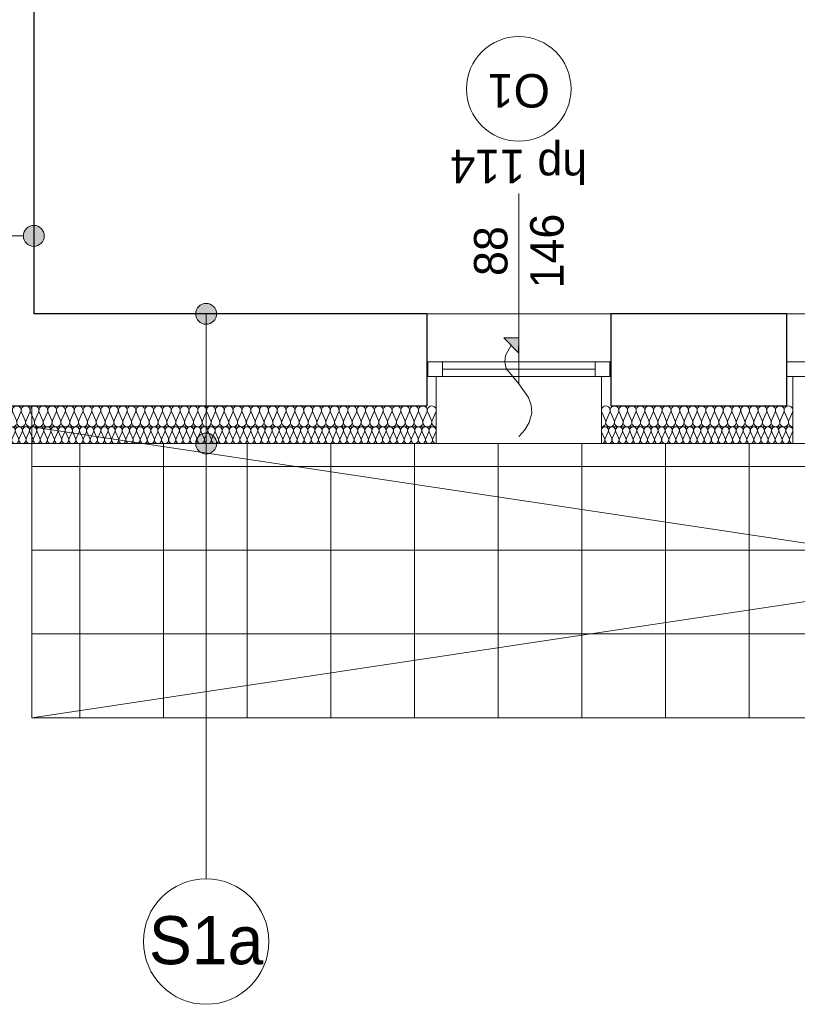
# Model space of a CAD drawing. Extents: x -440864 to -355682, y 13652 to 155872.
# Tile 87 of 179: x -380439 to -376721, y 20053 to 24758. Entities that reach past the tile are written whole.
import ezdxf

# ---------------------------------------------------------------- set-up
doc = ezdxf.new("R2010")
doc.units = 0
doc.header["$MEASUREMENT"] = 0
for name, color, linetype in [('#podkład', 252, 'Continuous'), ('A-Okna', 252, 'Continuous'), ('Arch ocieplenie', 252, 'Continuous'), ('Arch opisy', 252, 'Continuous'), ('Inwent Izolacje', 252, 'Continuous')]:
    doc.layers.add(name, color=color, linetype=linetype)
for name, color, linetype, lineweight in [('A-Okna_Nr_Pióra__9', 252, 'Continuous', 13), ('Arch ocieplenie_Nr_Pióra__9', 252, 'Continuous', 13), ('Arch opisy okien_Nr_Pióra__9', 252, 'Continuous', 13), ('Arch opisy_Nr_Pióra__1', 252, 'Continuous', 25), ('Arch opisy_Nr_Pióra__21', 252, 'Continuous', 9), ('Arch opisy_Nr_Pióra__9', 252, 'Continuous', 13), ('Arch wykończenie_Nr_Pióra__3', 252, 'Continuous', 18), ('Arch wykończenie_Nr_Pióra__81', 252, 'Continuous', 9), ('Inwent Izolacje_Nr_Pióra__2', 252, 'Continuous', 13), ('INWENT. OKNA_Nr_Pióra__21', 252, 'Continuous', 9), ('INWENT. OKNA_Nr_Pióra__5', 252, 'Continuous', 13), ('INWENT.ŚCIANY_Nr_Pióra__1', 252, 'Continuous', 25), ('INWENT.ŚCIANY_Nr_Pióra__2', 252, 'Continuous', 13), ('INWENT.ŚCIANY_Nr_Pióra__21', 252, 'Continuous', 9), ('Istniejące schody_Nr_Pióra__5', 252, 'Continuous', 13)]:
    doc.layers.add(name, color=color, linetype=linetype, lineweight=lineweight)
doc.styles.add('GENERATED_STYLE_10', font='arial.ttf')
doc.styles.add('GENERATED_STYLE_5', font='txt')

# ---------------------------------------------------------------- blocks, each defined once
blk = doc.blocks.new('Izolacja cieplna 14_9', base_point=(-427130.9, 22732.6))
at = {"layer": 'Arch ocieplenie_Nr_Pióra__9', "linetype": 'Continuous'}
for p, q in [((-427129.5, 22788.8), (-427115.4, 22756.5)), ((-427112.6, 22756.5), (-427098.4, 22788.8)), ((-427095.6, 22788.8), (-427081.5, 22756.5)), ((-427078.6, 22756.5), (-427064.5, 22788.8)), ((-427061.7, 22788.8), (-427047.6, 22756.5)), ((-427044.7, 22756.5), (-427030.6, 22788.8)), ((-427027.7, 22788.8), (-427013.6, 22756.5)), ((-427010.8, 22756.5), (-426996.7, 22788.8)), ((-426993.8, 22788.8), (-426979.7, 22756.5)), ((-426976.9, 22756.5), (-426962.7, 22788.8)), ((-426959.9, 22788.8), (-426945.8, 22756.5)), ((-426942.9, 22756.5), (-426928.8, 22788.8)), ((-426926, 22788.8), (-426911.9, 22756.5)), ((-426909, 22756.5), (-426894.9, 22788.8)), ((-426892, 22788.8), (-426877.9, 22756.5)), ((-426875.1, 22756.5), (-426861, 22788.8)), ((-426858.1, 22788.8), (-426844, 22756.5)), ((-426841.2, 22756.5), (-426827, 22788.8)), ((-426824.2, 22788.8), (-426810.1, 22756.5)), ((-426807.2, 22756.5), (-426793.1, 22788.8)), ((-426790.3, 22788.8), (-426776.1, 22756.5)), ((-426773.3, 22756.5), (-426759.2, 22788.8)), ((-426756.3, 22788.8), (-426742.2, 22756.5)), ((-426739.4, 22756.5), (-426725.3, 22788.8)), ((-426722.4, 22788.8), (-426708.3, 22756.5)), ((-426705.4, 22756.5), (-426691.3, 22788.8)), ((-426688.5, 22788.8), (-426674.4, 22756.5)), ((-426671.5, 22756.5), (-426657.4, 22788.8)), ((-426654.6, 22788.8), (-426640.4, 22756.5)), ((-426637.6, 22756.5), (-426623.5, 22788.8)), ((-426620.6, 22788.8), (-426606.5, 22756.5)), ((-426603.7, 22756.5), (-426589.6, 22788.8)), ((-426586.7, 22788.8), (-426572.6, 22756.5)), ((-426569.7, 22756.5), (-426555.6, 22788.8)), ((-426552.8, 22788.8), (-426538.7, 22756.5)), ((-426535.8, 22756.5), (-426521.7, 22788.8)), ((-426518.9, 22788.8), (-426504.7, 22756.5)), ((-426501.9, 22756.5), (-426487.8, 22788.8)), ((-426484.9, 22788.8), (-426470.8, 22756.5)), ((-426468, 22756.5), (-426453.9, 22788.8)), ((-426451, 22788.8), (-426436.9, 22756.5)), ((-426434, 22756.5), (-426419.9, 22788.8)), ((-426417.1, 22788.8), (-426403, 22756.5)), ((-426400.1, 22756.5), (-426386, 22788.8)), ((-426383.2, 22788.8), (-426369, 22756.5)), ((-426366.2, 22756.5), (-426352.1, 22788.8)), ((-426349.2, 22788.8), (-426335.1, 22756.5)), ((-426332.3, 22756.5), (-426318.1, 22788.8)), ((-426315.3, 22788.8), (-426301.2, 22756.5)), ((-426298.3, 22756.5), (-426284.2, 22788.8)), ((-426281.4, 22788.8), (-426267.3, 22756.5)), ((-426264.4, 22756.5), (-426250.3, 22788.8)), ((-426247.4, 22788.8), (-426233.3, 22756.5)), ((-426230.5, 22756.5), (-426216.4, 22788.8))]:
    blk.add_line(p, q, dxfattribs=at)
for centre, start_param, end_param in [((-427114, 22795.6), 4.299595, 8.266775), ((-427080.1, 22795.6), 4.299595, 8.266775), ((-427046.1, 22795.6), 4.299595, 8.266775), ((-427012.2, 22795.6), 4.299595, 8.266775), ((-426978.3, 22795.6), 4.299595, 8.266775), ((-426944.4, 22795.6), 4.299595, 8.266775), ((-426910.4, 22795.6), 4.299595, 8.266775), ((-426876.5, 22795.6), 4.299595, 8.266775), ((-426842.6, 22795.6), 4.299595, 8.266775), ((-426808.7, 22795.6), 4.299595, 8.266775), ((-426774.7, 22795.6), 4.299595, 8.266775), ((-426740.8, 22795.6), 4.299595, 8.266775), ((-426706.9, 22795.6), 4.299595, 8.266775), ((-426672.9, 22795.6), 4.299595, 8.266775), ((-426639, 22795.6), 4.299595, 8.266775), ((-426605.1, 22795.6), 4.299595, 8.266775), ((-426571.2, 22795.6), 4.299595, 8.266775), ((-426537.2, 22795.6), 4.299595, 8.266775), ((-426503.3, 22795.6), 4.299595, 8.266775), ((-426469.4, 22795.6), 4.299595, 8.266775), ((-426435.5, 22795.6), 4.299595, 8.266775), ((-426401.5, 22795.6), 4.299595, 8.266775), ((-426367.6, 22795.6), 4.299595, 8.266775), ((-426333.7, 22795.6), 4.299595, 8.266775), ((-426299.8, 22795.6), 4.299595, 8.266775), ((-426265.8, 22795.6), 4.299595, 8.266775), ((-426231.9, 22795.6), 4.299595, 8.266775), ((-427130.9, 22749.6), 3.141593, 5.125182), ((-427097, 22749.6), 1.158004, 5.125183), ((-427063.1, 22749.6), 1.158004, 5.125183), ((-427029.2, 22749.6), 1.158004, 5.125183), ((-426995.2, 22749.6), 1.158004, 5.125183), ((-426961.3, 22749.6), 1.158004, 5.125183), ((-426927.4, 22749.6), 1.158004, 5.125183), ((-426893.5, 22749.6), 1.158004, 5.125183), ((-426859.5, 22749.6), 1.158004, 5.125183), ((-426825.6, 22749.6), 1.158004, 5.125183), ((-426791.7, 22749.6), 1.158004, 5.125183), ((-426757.8, 22749.6), 1.158004, 5.125183), ((-426723.8, 22749.6), 1.158004, 5.125183), ((-426689.9, 22749.6), 1.158004, 5.125183), ((-426656, 22749.6), 1.158004, 5.125183), ((-426622.1, 22749.6), 1.158004, 5.125183), ((-426588.1, 22749.6), 1.158004, 5.125183), ((-426554.2, 22749.6), 1.158004, 5.125183), ((-426520.3, 22749.6), 1.158004, 5.125183), ((-426486.4, 22749.6), 1.158004, 5.125183), ((-426452.4, 22749.6), 1.158004, 5.125183), ((-426418.5, 22749.6), 1.158004, 5.125183), ((-426384.6, 22749.6), 1.158004, 5.125183), ((-426350.7, 22749.6), 1.158004, 5.125183), ((-426316.7, 22749.6), 1.158004, 5.125183), ((-426282.8, 22749.6), 1.158004, 5.125183), ((-426248.9, 22749.6), 1.158004, 5.125183), ((-426214.9, 22749.6), 1.158004, 3.141593)]:
    blk.add_ellipse(centre, major_axis=(0, 17), ratio=0.996975, start_param=start_param, end_param=end_param, dxfattribs=at)
blk = doc.blocks.new('Izolacja cieplna 14_10', base_point=(-430444.9, 22732.6))
at = {"layer": 'Arch ocieplenie_Nr_Pióra__9', "linetype": 'Continuous'}
for p, q in [((-430443.5, 22788.8), (-430429.3, 22756.4)), ((-430426.5, 22756.4), (-430412.3, 22788.8)), ((-430409.4, 22788.8), (-430395.2, 22756.4)), ((-430392.4, 22756.4), (-430378.2, 22788.8)), ((-430375.3, 22788.8), (-430361.1, 22756.4)), ((-430358.2, 22756.4), (-430344.1, 22788.8)), ((-430341.2, 22788.8), (-430327, 22756.4)), ((-430324.1, 22756.4), (-430309.9, 22788.8)), ((-430307.1, 22788.8), (-430292.9, 22756.4)), ((-430290, 22756.4), (-430275.8, 22788.8)), ((-430273, 22788.8), (-430258.8, 22756.4)), ((-430255.9, 22756.4), (-430241.7, 22788.8)), ((-430238.9, 22788.8), (-430224.7, 22756.4)), ((-430221.8, 22756.4), (-430207.6, 22788.8)), ((-430204.8, 22788.8), (-430190.6, 22756.4)), ((-430187.7, 22756.4), (-430173.5, 22788.8)), ((-430170.6, 22788.8), (-430156.5, 22756.4)), ((-430153.6, 22756.4), (-430139.4, 22788.8)), ((-430136.5, 22788.8), (-430122.4, 22756.4)), ((-430119.5, 22756.4), (-430105.3, 22788.8)), ((-430102.4, 22788.8), (-430088.2, 22756.4)), ((-430085.4, 22756.4), (-430071.2, 22788.8)), ((-430068.3, 22788.8), (-430054.1, 22756.4)), ((-430051.3, 22756.4), (-430037.1, 22788.8)), ((-430034.2, 22788.8), (-430020, 22756.4)), ((-430017.2, 22756.4), (-430003, 22788.8)), ((-430000.1, 22788.8), (-429985.9, 22756.4)), ((-429983.1, 22756.4), (-429968.9, 22788.8)), ((-429966, 22788.8), (-429951.8, 22756.4)), ((-429948.9, 22756.4), (-429934.8, 22788.8)), ((-429931.9, 22788.8), (-429917.7, 22756.4)), ((-429914.8, 22756.4), (-429900.7, 22788.8)), ((-429897.8, 22788.8), (-429883.6, 22756.4)), ((-429880.7, 22756.4), (-429866.5, 22788.8)), ((-429863.7, 22788.8), (-429849.5, 22756.4)), ((-429846.6, 22756.4), (-429832.4, 22788.8)), ((-429829.6, 22788.8), (-429815.4, 22756.4)), ((-429812.5, 22756.4), (-429798.3, 22788.8)), ((-429795.5, 22788.8), (-429781.3, 22756.4)), ((-429778.4, 22756.4), (-429764.2, 22788.8)), ((-429761.4, 22788.8), (-429747.2, 22756.4)), ((-429744.3, 22756.4), (-429730.1, 22788.8)), ((-429727.2, 22788.8), (-429713.1, 22756.4)), ((-429710.2, 22756.4), (-429696, 22788.8)), ((-429693.1, 22788.8), (-429678.9, 22756.4)), ((-429676.1, 22756.4), (-429661.9, 22788.8)), ((-429659, 22788.8), (-429644.8, 22756.4)), ((-429642, 22756.4), (-429627.8, 22788.8)), ((-429624.9, 22788.8), (-429610.7, 22756.4)), ((-429607.9, 22756.4), (-429593.7, 22788.8)), ((-429590.8, 22788.8), (-429576.6, 22756.4)), ((-429573.8, 22756.4), (-429559.6, 22788.8)), ((-429556.7, 22788.8), (-429542.5, 22756.4)), ((-429539.6, 22756.4), (-429525.5, 22788.8)), ((-429522.6, 22788.8), (-429508.4, 22756.4)), ((-429505.5, 22756.4), (-429491.4, 22788.8)), ((-429488.5, 22788.8), (-429474.3, 22756.4)), ((-429471.4, 22756.4), (-429457.2, 22788.8)), ((-429454.4, 22788.8), (-429440.2, 22756.4)), ((-429437.3, 22756.4), (-429423.1, 22788.8)), ((-429420.3, 22788.8), (-429406.1, 22756.4)), ((-429403.2, 22756.4), (-429389, 22788.8)), ((-429386.2, 22788.8), (-429372, 22756.4)), ((-429369.1, 22756.4), (-429354.9, 22788.8)), ((-429352.1, 22788.8), (-429337.9, 22756.4)), ((-429335, 22756.4), (-429320.8, 22788.8)), ((-429317.9, 22788.8), (-429303.8, 22756.4)), ((-429300.9, 22756.4), (-429286.7, 22788.8)), ((-429283.8, 22788.8), (-429269.6, 22756.4)), ((-429266.8, 22756.4), (-429252.6, 22788.8)), ((-429249.7, 22788.8), (-429235.5, 22756.4)), ((-429232.7, 22756.4), (-429218.5, 22788.8)), ((-429215.6, 22788.8), (-429201.4, 22756.4)), ((-429198.6, 22756.4), (-429184.4, 22788.8)), ((-429181.5, 22788.8), (-429167.3, 22756.4)), ((-429164.5, 22756.4), (-429150.3, 22788.8)), ((-429147.4, 22788.8), (-429133.2, 22756.4)), ((-429130.4, 22756.4), (-429116.2, 22788.8)), ((-429113.3, 22788.8), (-429099.1, 22756.4)), ((-429096.2, 22756.4), (-429082.1, 22788.8)), ((-429079.2, 22788.8), (-429065, 22756.4)), ((-429062.1, 22756.4), (-429047.9, 22788.8)), ((-429045.1, 22788.8), (-429030.9, 22756.4)), ((-429028, 22756.4), (-429013.8, 22788.8)), ((-429011, 22788.8), (-428996.8, 22756.4)), ((-428993.9, 22756.4), (-428979.7, 22788.8)), ((-428976.9, 22788.8), (-428962.7, 22756.4)), ((-428959.8, 22756.4), (-428945.6, 22788.8)), ((-428942.8, 22788.8), (-428928.6, 22756.4)), ((-428925.7, 22756.4), (-428911.5, 22788.8)), ((-428908.6, 22788.8), (-428894.5, 22756.4)), ((-428891.6, 22756.4), (-428877.4, 22788.8)), ((-428874.5, 22788.8), (-428860.4, 22756.4)), ((-428857.5, 22756.4), (-428843.3, 22788.8)), ((-428840.4, 22788.8), (-428826.2, 22756.4)), ((-428823.4, 22756.4), (-428809.2, 22788.8)), ((-428806.3, 22788.8), (-428792.1, 22756.4)), ((-428789.3, 22756.4), (-428775.1, 22788.8)), ((-428772.2, 22788.8), (-428758, 22756.4)), ((-428755.2, 22756.4), (-428741, 22788.8)), ((-428738.1, 22788.8), (-428723.9, 22756.4)), ((-428721.1, 22756.4), (-428706.9, 22788.8)), ((-428704, 22788.8), (-428689.8, 22756.4)), ((-428686.9, 22756.4), (-428672.8, 22788.8)), ((-428669.9, 22788.8), (-428655.7, 22756.4)), ((-428652.8, 22756.4), (-428638.7, 22788.8)), ((-428635.8, 22788.8), (-428621.6, 22756.4)), ((-428618.7, 22756.4), (-428604.5, 22788.8)), ((-428601.7, 22788.8), (-428587.5, 22756.4)), ((-428584.6, 22756.4), (-428570.4, 22788.8)), ((-428567.6, 22788.8), (-428553.4, 22756.4)), ((-428550.5, 22756.4), (-428536.3, 22788.8)), ((-428533.5, 22788.8), (-428519.3, 22756.4)), ((-428516.4, 22756.4), (-428502.2, 22788.8)), ((-428499.4, 22788.8), (-428485.2, 22756.4)), ((-428482.3, 22756.4), (-428468.1, 22788.8)), ((-428465.2, 22788.8), (-428451.1, 22756.4)), ((-428448.2, 22756.4), (-428434, 22788.8)), ((-428431.1, 22788.8), (-428416.9, 22756.4)), ((-428414.1, 22756.4), (-428399.9, 22788.8)), ((-428397, 22788.8), (-428382.8, 22756.4)), ((-428380, 22756.4), (-428365.8, 22788.8)), ((-428362.9, 22788.8), (-428348.7, 22756.4)), ((-428345.9, 22756.4), (-428331.7, 22788.8)), ((-428328.8, 22788.8), (-428314.6, 22756.4)), ((-428311.8, 22756.4), (-428297.6, 22788.8)), ((-428294.7, 22788.8), (-428280.5, 22756.4)), ((-428277.6, 22756.4), (-428263.5, 22788.8)), ((-428260.6, 22788.8), (-428246.4, 22756.4)), ((-428243.5, 22756.4), (-428229.4, 22788.8)), ((-428226.5, 22788.8), (-428212.3, 22756.4)), ((-428209.4, 22756.4), (-428195.2, 22788.8)), ((-428192.4, 22788.8), (-428178.2, 22756.4)), ((-428175.3, 22756.4), (-428161.1, 22788.8)), ((-428158.3, 22788.8), (-428144.1, 22756.4)), ((-428141.2, 22756.4), (-428127, 22788.8)), ((-428124.2, 22788.8), (-428110, 22756.4)), ((-428107.1, 22756.4), (-428092.9, 22788.8)), ((-428090.1, 22788.8), (-428075.9, 22756.4)), ((-428073, 22756.4), (-428058.8, 22788.8)), ((-428055.9, 22788.8), (-428041.8, 22756.4)), ((-428038.9, 22756.4), (-428024.7, 22788.8)), ((-428021.8, 22788.8), (-428007.6, 22756.4)), ((-428004.8, 22756.4), (-427990.6, 22788.8)), ((-427987.7, 22788.8), (-427973.5, 22756.4)), ((-427970.7, 22756.4), (-427956.5, 22788.8)), ((-427953.6, 22788.8), (-427939.4, 22756.4)), ((-427936.6, 22756.4), (-427922.4, 22788.8))]:
    blk.add_line(p, q, dxfattribs=at)
for centre, start_param, end_param in [((-430427.9, 22795.6), 5.870392, 9.837571), ((-430393.8, 22795.6), 5.870392, 9.837571), ((-430359.7, 22795.6), 5.870392, 9.837571), ((-430325.6, 22795.6), 5.870392, 9.837571), ((-430291.5, 22795.6), 5.870392, 9.837571), ((-430257.4, 22795.6), 5.870392, 9.837571), ((-430223.2, 22795.6), 5.870392, 9.837571), ((-430189.1, 22795.6), 5.870392, 9.837571), ((-430155, 22795.6), 5.870392, 9.837571), ((-430120.9, 22795.6), 5.870392, 9.837571), ((-430086.8, 22795.6), 5.870392, 9.837571), ((-430052.7, 22795.6), 5.870392, 9.837571), ((-430018.6, 22795.6), 5.870392, 9.837571), ((-429984.5, 22795.6), 5.870392, 9.837571), ((-429950.4, 22795.6), 5.870392, 9.837571), ((-429916.3, 22795.6), 5.870392, 9.837571), ((-429882.2, 22795.6), 5.870392, 9.837571), ((-429848.1, 22795.6), 5.870392, 9.837571), ((-429813.9, 22795.6), 5.870392, 9.837571), ((-429779.8, 22795.6), 5.870392, 9.837571), ((-429745.7, 22795.6), 5.870392, 9.837571), ((-429711.6, 22795.6), 5.870392, 9.837571), ((-429677.5, 22795.6), 5.870392, 9.837571), ((-429643.4, 22795.6), 5.870392, 9.837571), ((-429609.3, 22795.6), 5.870392, 9.837571), ((-429575.2, 22795.6), 5.870392, 9.837571), ((-429541.1, 22795.6), 5.870392, 9.837571), ((-429507, 22795.6), 5.870392, 9.837571), ((-429472.9, 22795.6), 5.870392, 9.837571), ((-429438.8, 22795.6), 5.870392, 9.837571), ((-429404.6, 22795.6), 5.870392, 9.837571), ((-429370.5, 22795.6), 5.870392, 9.837571), ((-429336.4, 22795.6), 5.870392, 9.837571), ((-429302.3, 22795.6), 5.870392, 9.837571), ((-429268.2, 22795.6), 5.870392, 9.837571), ((-429234.1, 22795.6), 5.870392, 9.837571), ((-429200, 22795.6), 5.870392, 9.837571), ((-429165.9, 22795.6), 5.870392, 9.837571), ((-429131.8, 22795.6), 5.870392, 9.837571), ((-429097.7, 22795.6), 5.870392, 9.837571), ((-429063.6, 22795.6), 5.870392, 9.837571), ((-429029.5, 22795.6), 5.870392, 9.837571), ((-428995.4, 22795.6), 5.870392, 9.837571), ((-428961.2, 22795.6), 5.870392, 9.837571), ((-428927.1, 22795.6), 5.870392, 9.837571), ((-428893, 22795.6), 5.870392, 9.837571), ((-428858.9, 22795.6), 5.870392, 9.837571), ((-428824.8, 22795.6), 5.870392, 9.837571), ((-428790.7, 22795.6), 5.870392, 9.837571), ((-428756.6, 22795.6), 5.870392, 9.837571), ((-428722.5, 22795.6), 5.870392, 9.837571), ((-428688.4, 22795.6), 5.870392, 9.837571), ((-428654.3, 22795.6), 5.870392, 9.837571), ((-428620.2, 22795.6), 5.870392, 9.837571), ((-428586.1, 22795.6), 5.870392, 9.837571), ((-428551.9, 22795.6), 5.870392, 9.837571), ((-428517.8, 22795.6), 5.870392, 9.837571), ((-428483.7, 22795.6), 5.870392, 9.837571), ((-428449.6, 22795.6), 5.870392, 9.837571), ((-428415.5, 22795.6), 5.870392, 9.837571), ((-428381.4, 22795.6), 5.870392, 9.837571), ((-428347.3, 22795.6), 5.870392, 9.837571), ((-428313.2, 22795.6), 5.870392, 9.837571), ((-428279.1, 22795.6), 5.870392, 9.837571), ((-428245, 22795.6), 5.870392, 9.837571), ((-428210.9, 22795.6), 5.870392, 9.837571), ((-428176.8, 22795.6), 5.870392, 9.837571), ((-428142.6, 22795.6), 5.870392, 9.837571), ((-428108.5, 22795.6), 5.870392, 9.837571), ((-428074.4, 22795.6), 5.870392, 9.837571), ((-428040.3, 22795.6), 5.870392, 9.837571), ((-428006.2, 22795.6), 5.870392, 9.837571), ((-427972.1, 22795.6), 5.870392, 9.837571), ((-427938, 22795.6), 5.870392, 9.837571), ((-430444.9, 22749.6), 4.712389, 6.695979), ((-430410.8, 22749.6), 2.7288, 6.695979), ((-430376.7, 22749.6), 2.7288, 6.695979), ((-430342.6, 22749.6), 2.7288, 6.695979), ((-430308.5, 22749.6), 2.7288, 6.695979), ((-430274.4, 22749.6), 2.7288, 6.695979), ((-430240.3, 22749.6), 2.7288, 6.695979), ((-430206.2, 22749.6), 2.7288, 6.695979), ((-430172.1, 22749.6), 2.7288, 6.695979), ((-430138, 22749.6), 2.7288, 6.695979), ((-430103.9, 22749.6), 2.7288, 6.695979), ((-430069.8, 22749.6), 2.7288, 6.695979), ((-430035.7, 22749.6), 2.7288, 6.695979), ((-430001.5, 22749.6), 2.7288, 6.695979), ((-429967.4, 22749.6), 2.7288, 6.695979), ((-429933.3, 22749.6), 2.7288, 6.695979), ((-429899.2, 22749.6), 2.7288, 6.695979), ((-429865.1, 22749.6), 2.7288, 6.695979), ((-429831, 22749.6), 2.7288, 6.695979), ((-429796.9, 22749.6), 2.7288, 6.695979), ((-429762.8, 22749.6), 2.7288, 6.695979), ((-429728.7, 22749.6), 2.7288, 6.695979), ((-429694.6, 22749.6), 2.7288, 6.695979), ((-429660.5, 22749.6), 2.7288, 6.695979), ((-429626.4, 22749.6), 2.7288, 6.695979), ((-429592.2, 22749.6), 2.7288, 6.695979), ((-429558.1, 22749.6), 2.7288, 6.695979), ((-429524, 22749.6), 2.7288, 6.695979), ((-429489.9, 22749.6), 2.7288, 6.695979), ((-429455.8, 22749.6), 2.7288, 6.695979), ((-429421.7, 22749.6), 2.7288, 6.695979), ((-429387.6, 22749.6), 2.7288, 6.695979), ((-429353.5, 22749.6), 2.7288, 6.695979), ((-429319.4, 22749.6), 2.7288, 6.695979), ((-429285.3, 22749.6), 2.7288, 6.695979), ((-429251.2, 22749.6), 2.7288, 6.695979), ((-429217.1, 22749.6), 2.7288, 6.695979), ((-429182.9, 22749.6), 2.7288, 6.695979), ((-429148.8, 22749.6), 2.7288, 6.695979), ((-429114.7, 22749.6), 2.7288, 6.695979), ((-429080.6, 22749.6), 2.7288, 6.695979), ((-429046.5, 22749.6), 2.7288, 6.695979), ((-429012.4, 22749.6), 2.7288, 6.695979), ((-428978.3, 22749.6), 2.7288, 6.695979), ((-428944.2, 22749.6), 2.7288, 6.695979), ((-428910.1, 22749.6), 2.7288, 6.695979), ((-428876, 22749.6), 2.7288, 6.695979), ((-428841.9, 22749.6), 2.7288, 6.695979), ((-428807.8, 22749.6), 2.7288, 6.695979), ((-428773.7, 22749.6), 2.7288, 6.695979), ((-428739.5, 22749.6), 2.7288, 6.695979), ((-428705.4, 22749.6), 2.7288, 6.695979), ((-428671.3, 22749.6), 2.7288, 6.695979), ((-428637.2, 22749.6), 2.7288, 6.695979), ((-428603.1, 22749.6), 2.7288, 6.695979), ((-428569, 22749.6), 2.7288, 6.695979), ((-428534.9, 22749.6), 2.7288, 6.695979), ((-428500.8, 22749.6), 2.7288, 6.695979), ((-428466.7, 22749.6), 2.7288, 6.695979), ((-428432.6, 22749.6), 2.7288, 6.695979), ((-428398.5, 22749.6), 2.7288, 6.695979), ((-428364.4, 22749.6), 2.7288, 6.695979), ((-428330.2, 22749.6), 2.7288, 6.695979), ((-428296.1, 22749.6), 2.7288, 6.695979), ((-428262, 22749.6), 2.7288, 6.695979), ((-428227.9, 22749.6), 2.7288, 6.695979), ((-428193.8, 22749.6), 2.7288, 6.695979), ((-428159.7, 22749.6), 2.7288, 6.695979), ((-428125.6, 22749.6), 2.7288, 6.695979), ((-428091.5, 22749.6), 2.7288, 6.695979), ((-428057.4, 22749.6), 2.7288, 6.695979), ((-428023.3, 22749.6), 2.7288, 6.695979), ((-427989.2, 22749.6), 2.7288, 6.695979), ((-427955.1, 22749.6), 2.7288, 6.695979), ((-427920.9, 22749.6), 2.7288, 4.712389)]:
    blk.add_ellipse(centre, major_axis=(17.1, 0), ratio=0.997691, start_param=start_param, end_param=end_param, dxfattribs=at)
blk = doc.blocks.new('Izolacja cieplna 14_256', base_point=(-427130.9, 22812.6))
at = {"layer": 'Inwent Izolacje_Nr_Pióra__2', "linetype": 'Continuous'}
for p, q in [((-427129.2, 22882.8), (-427111.9, 22842.4)), ((-427108.4, 22842.4), (-427091.1, 22882.8)), ((-427087.6, 22882.8), (-427070.2, 22842.4)), ((-427066.7, 22842.4), (-427049.4, 22882.8)), ((-427045.9, 22882.8), (-427028.6, 22842.4)), ((-427025.1, 22842.4), (-427007.8, 22882.8)), ((-427004.3, 22882.8), (-426987, 22842.4)), ((-426983.5, 22842.4), (-426966.2, 22882.8)), ((-426962.7, 22882.8), (-426945.3, 22842.4)), ((-426941.8, 22842.4), (-426924.5, 22882.8)), ((-426921, 22882.8), (-426903.7, 22842.4)), ((-426900.2, 22842.4), (-426882.9, 22882.8)), ((-426879.4, 22882.8), (-426862.1, 22842.4)), ((-426858.6, 22842.4), (-426841.2, 22882.8)), ((-426837.7, 22882.8), (-426820.4, 22842.4)), ((-426816.9, 22842.4), (-426799.6, 22882.8)), ((-426796.1, 22882.8), (-426778.8, 22842.4)), ((-426775.3, 22842.4), (-426758, 22882.8)), ((-426754.5, 22882.8), (-426737.2, 22842.4)), ((-426733.7, 22842.4), (-426716.3, 22882.8)), ((-426712.8, 22882.8), (-426695.5, 22842.4)), ((-426692, 22842.4), (-426674.7, 22882.8)), ((-426671.2, 22882.8), (-426653.9, 22842.4)), ((-426650.4, 22842.4), (-426633.1, 22882.8)), ((-426629.6, 22882.8), (-426612.2, 22842.4)), ((-426608.7, 22842.4), (-426591.4, 22882.8)), ((-426587.9, 22882.8), (-426570.6, 22842.4)), ((-426567.1, 22842.4), (-426549.8, 22882.8)), ((-426546.3, 22882.8), (-426529, 22842.4)), ((-426525.5, 22842.4), (-426508.2, 22882.8)), ((-426504.7, 22882.8), (-426487.3, 22842.4)), ((-426483.8, 22842.4), (-426466.5, 22882.8)), ((-426463, 22882.8), (-426445.7, 22842.4)), ((-426442.2, 22842.4), (-426424.9, 22882.8)), ((-426421.4, 22882.8), (-426404.1, 22842.4)), ((-426400.6, 22842.4), (-426383.2, 22882.8)), ((-426379.7, 22882.8), (-426362.4, 22842.4)), ((-426358.9, 22842.4), (-426341.6, 22882.8)), ((-426338.1, 22882.8), (-426320.8, 22842.4)), ((-426317.3, 22842.4), (-426300, 22882.8)), ((-426296.5, 22882.8), (-426279.2, 22842.4)), ((-426275.7, 22842.4), (-426258.3, 22882.8)), ((-426254.8, 22882.8), (-426237.5, 22842.4)), ((-426234, 22842.4), (-426216.7, 22882.8))]:
    blk.add_line(p, q, dxfattribs=at)
for centre, start_param, end_param in [((-427110.1, 22891.3), 4.299595, 8.266775), ((-427068.5, 22891.3), 4.299595, 8.266775), ((-427026.9, 22891.3), 4.299595, 8.266775), ((-426985.2, 22891.3), 4.299595, 8.266775), ((-426943.6, 22891.3), 4.299595, 8.266775), ((-426901.9, 22891.3), 4.299595, 8.266775), ((-426860.3, 22891.3), 4.299595, 8.266775), ((-426818.7, 22891.3), 4.299595, 8.266775), ((-426777, 22891.3), 4.299595, 8.266775), ((-426735.4, 22891.3), 4.299595, 8.266775), ((-426693.8, 22891.3), 4.299595, 8.266775), ((-426652.1, 22891.3), 4.299595, 8.266775), ((-426610.5, 22891.3), 4.299595, 8.266775), ((-426568.9, 22891.3), 4.299595, 8.266775), ((-426527.2, 22891.3), 4.299595, 8.266775), ((-426485.6, 22891.3), 4.299595, 8.266775), ((-426443.9, 22891.3), 4.299595, 8.266775), ((-426402.3, 22891.3), 4.299595, 8.266775), ((-426360.7, 22891.3), 4.299595, 8.266775), ((-426319, 22891.3), 4.299595, 8.266775), ((-426277.4, 22891.3), 4.299595, 8.266775), ((-426235.8, 22891.3), 4.299595, 8.266775), ((-427130.9, 22833.9), 3.141593, 5.125182), ((-427089.3, 22833.9), 1.158004, 5.125183), ((-427047.7, 22833.9), 1.158004, 5.125183), ((-427006, 22833.9), 1.158004, 5.125183), ((-426964.4, 22833.9), 1.158004, 5.125183), ((-426922.8, 22833.9), 1.158004, 5.125183), ((-426881.1, 22833.9), 1.158004, 5.125183), ((-426839.5, 22833.9), 1.158004, 5.125183), ((-426797.9, 22833.9), 1.158004, 5.125183), ((-426756.2, 22833.9), 1.158004, 5.125183), ((-426714.6, 22833.9), 1.158004, 5.125183), ((-426672.9, 22833.9), 1.158004, 5.125183), ((-426631.3, 22833.9), 1.158004, 5.125183), ((-426589.7, 22833.9), 1.158004, 5.125183), ((-426548, 22833.9), 1.158004, 5.125183), ((-426506.4, 22833.9), 1.158004, 5.125183), ((-426464.8, 22833.9), 1.158004, 5.125183), ((-426423.1, 22833.9), 1.158004, 5.125183), ((-426381.5, 22833.9), 1.158004, 5.125183), ((-426339.9, 22833.9), 1.158004, 5.125183), ((-426298.2, 22833.9), 1.158004, 5.125183), ((-426256.6, 22833.9), 1.158004, 5.125183), ((-426214.9, 22833.9), 1.158004, 3.141593)]:
    blk.add_ellipse(centre, major_axis=(0, 21.3), ratio=0.978859, start_param=start_param, end_param=end_param, dxfattribs=at)
blk = doc.blocks.new('Izolacja cieplna 14_262', base_point=(-430284.9, 22812.6))
at = {"layer": 'Inwent Izolacje_Nr_Pióra__2', "linetype": 'Continuous'}
for p, q in [((-430283.2, 22882.8), (-430265.6, 22842.4)), ((-430262.1, 22842.4), (-430244.5, 22882.8)), ((-430241, 22882.8), (-430223.4, 22842.4)), ((-430219.9, 22842.4), (-430202.3, 22882.8)), ((-430198.7, 22882.8), (-430181.2, 22842.4)), ((-430177.6, 22842.4), (-430160.1, 22882.8)), ((-430156.5, 22882.8), (-430139, 22842.4)), ((-430135.4, 22842.4), (-430117.9, 22882.8)), ((-430114.3, 22882.8), (-430096.8, 22842.4)), ((-430093.2, 22842.4), (-430075.6, 22882.8)), ((-430072.1, 22882.8), (-430054.5, 22842.4)), ((-430051, 22842.4), (-430033.4, 22882.8)), ((-430029.9, 22882.8), (-430012.3, 22842.4)), ((-430008.8, 22842.4), (-429991.2, 22882.8)), ((-429987.7, 22882.8), (-429970.1, 22842.4)), ((-429966.6, 22842.4), (-429949, 22882.8)), ((-429945.5, 22882.8), (-429927.9, 22842.4)), ((-429924.4, 22842.4), (-429906.8, 22882.8)), ((-429903.2, 22882.8), (-429885.7, 22842.4)), ((-429882.1, 22842.4), (-429864.6, 22882.8)), ((-429861, 22882.8), (-429843.5, 22842.4)), ((-429839.9, 22842.4), (-429822.4, 22882.8)), ((-429818.8, 22882.8), (-429801.3, 22842.4)), ((-429797.7, 22842.4), (-429780.1, 22882.8)), ((-429776.6, 22882.8), (-429759, 22842.4)), ((-429755.5, 22842.4), (-429737.9, 22882.8)), ((-429734.4, 22882.8), (-429716.8, 22842.4)), ((-429713.3, 22842.4), (-429695.7, 22882.8)), ((-429692.2, 22882.8), (-429674.6, 22842.4)), ((-429671.1, 22842.4), (-429653.5, 22882.8)), ((-429650, 22882.8), (-429632.4, 22842.4)), ((-429628.9, 22842.4), (-429611.3, 22882.8)), ((-429607.7, 22882.8), (-429590.2, 22842.4)), ((-429586.6, 22842.4), (-429569.1, 22882.8)), ((-429565.5, 22882.8), (-429548, 22842.4)), ((-429544.4, 22842.4), (-429526.9, 22882.8)), ((-429523.3, 22882.8), (-429505.8, 22842.4)), ((-429502.2, 22842.4), (-429484.6, 22882.8)), ((-429481.1, 22882.8), (-429463.5, 22842.4)), ((-429460, 22842.4), (-429442.4, 22882.8)), ((-429438.9, 22882.8), (-429421.3, 22842.4)), ((-429417.8, 22842.4), (-429400.2, 22882.8)), ((-429396.7, 22882.8), (-429379.1, 22842.4)), ((-429375.6, 22842.4), (-429358, 22882.8)), ((-429354.5, 22882.8), (-429336.9, 22842.4)), ((-429333.4, 22842.4), (-429315.8, 22882.8)), ((-429312.2, 22882.8), (-429294.7, 22842.4)), ((-429291.1, 22842.4), (-429273.6, 22882.8)), ((-429270, 22882.8), (-429252.5, 22842.4)), ((-429248.9, 22842.4), (-429231.4, 22882.8)), ((-429227.8, 22882.8), (-429210.3, 22842.4)), ((-429206.7, 22842.4), (-429189.1, 22882.8)), ((-429185.6, 22882.8), (-429168, 22842.4)), ((-429164.5, 22842.4), (-429146.9, 22882.8)), ((-429143.4, 22882.8), (-429125.8, 22842.4)), ((-429122.3, 22842.4), (-429104.7, 22882.8)), ((-429101.2, 22882.8), (-429083.6, 22842.4)), ((-429080.1, 22842.4), (-429062.5, 22882.8)), ((-429059, 22882.8), (-429041.4, 22842.4)), ((-429037.9, 22842.4), (-429020.3, 22882.8)), ((-429016.7, 22882.8), (-428999.2, 22842.4)), ((-428995.6, 22842.4), (-428978.1, 22882.8)), ((-428974.5, 22882.8), (-428957, 22842.4)), ((-428953.4, 22842.4), (-428935.9, 22882.8)), ((-428932.3, 22882.8), (-428914.8, 22842.4)), ((-428911.2, 22842.4), (-428893.6, 22882.8)), ((-428890.1, 22882.8), (-428872.5, 22842.4)), ((-428869, 22842.4), (-428851.4, 22882.8)), ((-428847.9, 22882.8), (-428830.3, 22842.4)), ((-428826.8, 22842.4), (-428809.2, 22882.8)), ((-428805.7, 22882.8), (-428788.1, 22842.4)), ((-428784.6, 22842.4), (-428767, 22882.8)), ((-428763.5, 22882.8), (-428745.9, 22842.4)), ((-428742.4, 22842.4), (-428724.8, 22882.8)), ((-428721.2, 22882.8), (-428703.7, 22842.4)), ((-428700.1, 22842.4), (-428682.6, 22882.8)), ((-428679, 22882.8), (-428661.5, 22842.4)), ((-428657.9, 22842.4), (-428640.4, 22882.8)), ((-428636.8, 22882.8), (-428619.3, 22842.4)), ((-428615.7, 22842.4), (-428598.1, 22882.8)), ((-428594.6, 22882.8), (-428577, 22842.4)), ((-428573.5, 22842.4), (-428555.9, 22882.8)), ((-428552.4, 22882.8), (-428534.8, 22842.4)), ((-428531.3, 22842.4), (-428513.7, 22882.8)), ((-428510.2, 22882.8), (-428492.6, 22842.4)), ((-428489.1, 22842.4), (-428471.5, 22882.8)), ((-428468, 22882.8), (-428450.4, 22842.4)), ((-428446.9, 22842.4), (-428429.3, 22882.8)), ((-428425.7, 22882.8), (-428408.2, 22842.4)), ((-428404.6, 22842.4), (-428387.1, 22882.8)), ((-428383.5, 22882.8), (-428366, 22842.4)), ((-428362.4, 22842.4), (-428344.9, 22882.8)), ((-428341.3, 22882.8), (-428323.8, 22842.4)), ((-428320.2, 22842.4), (-428302.6, 22882.8)), ((-428299.1, 22882.8), (-428281.5, 22842.4)), ((-428278, 22842.4), (-428260.4, 22882.8)), ((-428256.9, 22882.8), (-428239.3, 22842.4)), ((-428235.8, 22842.4), (-428218.2, 22882.8)), ((-428214.7, 22882.8), (-428197.1, 22842.4)), ((-428193.6, 22842.4), (-428176, 22882.8)), ((-428172.5, 22882.8), (-428154.9, 22842.4)), ((-428151.4, 22842.4), (-428133.8, 22882.8)), ((-428130.2, 22882.8), (-428112.7, 22842.4)), ((-428109.1, 22842.4), (-428091.6, 22882.8)), ((-428088, 22882.8), (-428070.5, 22842.4)), ((-428066.9, 22842.4), (-428049.4, 22882.8)), ((-428045.8, 22882.8), (-428028.3, 22842.4)), ((-428024.7, 22842.4), (-428007.1, 22882.8)), ((-428003.6, 22882.8), (-427986, 22842.4)), ((-427982.5, 22842.4), (-427964.9, 22882.8)), ((-427961.4, 22882.8), (-427943.8, 22842.4)), ((-427940.3, 22842.4), (-427922.7, 22882.8))]:
    blk.add_line(p, q, dxfattribs=at)
for centre, start_param, end_param in [((-430263.8, 22891.3), 4.299595, 8.266775), ((-430221.6, 22891.3), 4.299595, 8.266775), ((-430179.4, 22891.3), 4.299595, 8.266775), ((-430137.2, 22891.3), 4.299595, 8.266775), ((-430095, 22891.3), 4.299595, 8.266775), ((-430052.8, 22891.3), 4.299595, 8.266775), ((-430010.6, 22891.3), 4.299595, 8.266775), ((-429968.3, 22891.3), 4.299595, 8.266775), ((-429926.1, 22891.3), 4.299595, 8.266775), ((-429883.9, 22891.3), 4.299595, 8.266775), ((-429841.7, 22891.3), 4.299595, 8.266775), ((-429799.5, 22891.3), 4.299595, 8.266775), ((-429757.3, 22891.3), 4.299595, 8.266775), ((-429715.1, 22891.3), 4.299595, 8.266775), ((-429672.8, 22891.3), 4.299595, 8.266775), ((-429630.6, 22891.3), 4.299595, 8.266775), ((-429588.4, 22891.3), 4.299595, 8.266775), ((-429546.2, 22891.3), 4.299595, 8.266775), ((-429504, 22891.3), 4.299595, 8.266775), ((-429461.8, 22891.3), 4.299595, 8.266775), ((-429419.6, 22891.3), 4.299595, 8.266775), ((-429377.3, 22891.3), 4.299595, 8.266775), ((-429335.1, 22891.3), 4.299595, 8.266775), ((-429292.9, 22891.3), 4.299595, 8.266775), ((-429250.7, 22891.3), 4.299595, 8.266775), ((-429208.5, 22891.3), 4.299595, 8.266775), ((-429166.3, 22891.3), 4.299595, 8.266775), ((-429124.1, 22891.3), 4.299595, 8.266775), ((-429081.8, 22891.3), 4.299595, 8.266775), ((-429039.6, 22891.3), 4.299595, 8.266775), ((-428997.4, 22891.3), 4.299595, 8.266775), ((-428955.2, 22891.3), 4.299595, 8.266775), ((-428913, 22891.3), 4.299595, 8.266775), ((-428870.8, 22891.3), 4.299595, 8.266775), ((-428828.6, 22891.3), 4.299595, 8.266775), ((-428786.3, 22891.3), 4.299595, 8.266775), ((-428744.1, 22891.3), 4.299595, 8.266775), ((-428701.9, 22891.3), 4.299595, 8.266775), ((-428659.7, 22891.3), 4.299595, 8.266775), ((-428617.5, 22891.3), 4.299595, 8.266775), ((-428575.3, 22891.3), 4.299595, 8.266775), ((-428533.1, 22891.3), 4.299595, 8.266775), ((-428490.8, 22891.3), 4.299595, 8.266775), ((-428448.6, 22891.3), 4.299595, 8.266775), ((-428406.4, 22891.3), 4.299595, 8.266775), ((-428364.2, 22891.3), 4.299595, 8.266775), ((-428322, 22891.3), 4.299595, 8.266775), ((-428279.8, 22891.3), 4.299595, 8.266775), ((-428237.6, 22891.3), 4.299595, 8.266775), ((-428195.3, 22891.3), 4.299595, 8.266775), ((-428153.1, 22891.3), 4.299595, 8.266775), ((-428110.9, 22891.3), 4.299595, 8.266775), ((-428068.7, 22891.3), 4.299595, 8.266775), ((-428026.5, 22891.3), 4.299595, 8.266775), ((-427984.3, 22891.3), 4.299595, 8.266775), ((-427942.1, 22891.3), 4.299595, 8.266775), ((-430284.9, 22833.9), 3.141593, 5.125182), ((-430242.7, 22833.9), 1.158004, 5.125183), ((-430200.5, 22833.9), 1.158004, 5.125183), ((-430158.3, 22833.9), 1.158004, 5.125183), ((-430116.1, 22833.9), 1.158004, 5.125183), ((-430073.9, 22833.9), 1.158004, 5.125183), ((-430031.7, 22833.9), 1.158004, 5.125183), ((-429989.4, 22833.9), 1.158004, 5.125183), ((-429947.2, 22833.9), 1.158004, 5.125183), ((-429905, 22833.9), 1.158004, 5.125183), ((-429862.8, 22833.9), 1.158004, 5.125183), ((-429820.6, 22833.9), 1.158004, 5.125183), ((-429778.4, 22833.9), 1.158004, 5.125183), ((-429736.2, 22833.9), 1.158004, 5.125183), ((-429693.9, 22833.9), 1.158004, 5.125183), ((-429651.7, 22833.9), 1.158004, 5.125183), ((-429609.5, 22833.9), 1.158004, 5.125183), ((-429567.3, 22833.9), 1.158004, 5.125183), ((-429525.1, 22833.9), 1.158004, 5.125183), ((-429482.9, 22833.9), 1.158004, 5.125183), ((-429440.7, 22833.9), 1.158004, 5.125183), ((-429398.4, 22833.9), 1.158004, 5.125183), ((-429356.2, 22833.9), 1.158004, 5.125183), ((-429314, 22833.9), 1.158004, 5.125183), ((-429271.8, 22833.9), 1.158004, 5.125183), ((-429229.6, 22833.9), 1.158004, 5.125183), ((-429187.4, 22833.9), 1.158004, 5.125183), ((-429145.2, 22833.9), 1.158004, 5.125183), ((-429102.9, 22833.9), 1.158004, 5.125183), ((-429060.7, 22833.9), 1.158004, 5.125183), ((-429018.5, 22833.9), 1.158004, 5.125183), ((-428976.3, 22833.9), 1.158004, 5.125183), ((-428934.1, 22833.9), 1.158004, 5.125183), ((-428891.9, 22833.9), 1.158004, 5.125183), ((-428849.7, 22833.9), 1.158004, 5.125183), ((-428807.4, 22833.9), 1.158004, 5.125183), ((-428765.2, 22833.9), 1.158004, 5.125183), ((-428723, 22833.9), 1.158004, 5.125183), ((-428680.8, 22833.9), 1.158004, 5.125183), ((-428638.6, 22833.9), 1.158004, 5.125183), ((-428596.4, 22833.9), 1.158004, 5.125183), ((-428554.2, 22833.9), 1.158004, 5.125183), ((-428511.9, 22833.9), 1.158004, 5.125183), ((-428469.7, 22833.9), 1.158004, 5.125183), ((-428427.5, 22833.9), 1.158004, 5.125183), ((-428385.3, 22833.9), 1.158004, 5.125183), ((-428343.1, 22833.9), 1.158004, 5.125183), ((-428300.9, 22833.9), 1.158004, 5.125183), ((-428258.7, 22833.9), 1.158004, 5.125183), ((-428216.4, 22833.9), 1.158004, 5.125183), ((-428174.2, 22833.9), 1.158004, 5.125183), ((-428132, 22833.9), 1.158004, 5.125183), ((-428089.8, 22833.9), 1.158004, 5.125183), ((-428047.6, 22833.9), 1.158004, 5.125183), ((-428005.4, 22833.9), 1.158004, 5.125183), ((-427963.2, 22833.9), 1.158004, 5.125183), ((-427920.9, 22833.9), 1.158004, 3.141593)]:
    blk.add_ellipse(centre, major_axis=(0, 21.3), ratio=0.992446, start_param=start_param, end_param=end_param, dxfattribs=at)
blk = doc.blocks.new('Krzywa_7', base_point=(-427525.9, 22767))
at = {"layer": 'A-Okna_Nr_Pióra__9', "linetype": 'Continuous'}
blk.add_hatch(color=256, dxfattribs=at).paths.add_polyline_path([(-427525.9, 23237.6), (-427526.4, 23166.9), (-427596.7, 23238)], flags=0)
for p, q in [((-427525.9, 23237.6), (-427596.7, 23238)), ((-427526.4, 23166.9), (-427596.7, 23238)), ((-427525.9, 23237.6), (-427526.4, 23166.9))]:
    blk.add_line(p, q, dxfattribs=at)
at = {"layer": 'A-Okna_Nr_Pióra__9', "linetype": 'Continuous', "flags": 128}
blk.add_lwpolyline([(-427525.9, 22767), (-427496.8, 22798.2), (-427475.5, 22833.3), (-427463.3, 22877.9), (-427465.9, 22916.6), (-427478.8, 22953.1), (-427525.9, 23017.6), (-427585.6, 23090.9), (-427592.7, 23122.9), (-427588.7, 23152.8), (-427561.5, 23202.5)], dxfattribs=at)
blk = doc.blocks.new('Linia_48', base_point=(-429020.8, 20352.8))
at = {"layer": 'Arch opisy_Nr_Pióra__21', "linetype": 'Continuous'}
blk.add_line((-429020.8, 20652.8), (-429020.8, 23352.6), dxfattribs=at)
blk.add_circle((-429020.8, 20352.8), 300, dxfattribs=at)
blk = doc.blocks.new('Linia_49', base_point=(-429020.8, 23352.6))
at = {"layer": 'Arch opisy_Nr_Pióra__21', "linetype": 'Continuous'}
for points in [[(-428970.8, 23352.6), (-428974.6, 23371.7), (-428985.5, 23388), (-429001.7, 23398.8), (-429020.8, 23402.6), (-429040, 23398.8), (-429056.2, 23388), (-429067, 23371.7), (-429070.8, 23352.6), (-429067, 23333.5), (-429056.2, 23317.3), (-429040, 23306.4), (-429020.8, 23302.6), (-429001.7, 23306.4), (-428985.5, 23317.3), (-428974.6, 23333.5)], [(-428970.8, 22732.6), (-428974.6, 22751.7), (-428985.5, 22768), (-429001.7, 22778.8), (-429020.8, 22782.6), (-429040, 22778.8), (-429056.2, 22768), (-429067, 22751.7), (-429070.8, 22732.6), (-429067, 22713.5), (-429056.2, 22697.3), (-429040, 22686.4), (-429020.8, 22682.6), (-429001.7, 22686.4), (-428985.5, 22697.3), (-428974.6, 22713.5)]]:
    blk.add_hatch(color=256, dxfattribs=at).paths.add_polyline_path(points, flags=0)
blk.add_line((-429020.8, 23302.6), (-429020.8, 22782.6), dxfattribs=at)
for centre in [(-429020.8, 23352.6), (-429020.8, 22732.6)]:
    blk.add_circle(centre, 50, dxfattribs=at)
blk = doc.blocks.new('Linia_63', base_point=(-429844.9, 23725.1))
at = {"layer": 'Arch opisy_Nr_Pióra__21', "linetype": 'Continuous'}
for points in [[(-430434.9, 23725.1), (-430438.8, 23744.2), (-430449.6, 23760.4), (-430465.8, 23771.3), (-430484.9, 23775.1), (-430504.1, 23771.3), (-430520.3, 23760.4), (-430531.1, 23744.2), (-430534.9, 23725.1), (-430531.1, 23705.9), (-430520.3, 23689.7), (-430504.1, 23678.9), (-430484.9, 23675.1), (-430465.8, 23678.9), (-430449.6, 23689.7), (-430438.8, 23705.9)], [(-429794.9, 23725.1), (-429798.8, 23744.2), (-429809.6, 23760.4), (-429825.8, 23771.3), (-429844.9, 23775.1), (-429864.1, 23771.3), (-429880.3, 23760.4), (-429891.1, 23744.2), (-429894.9, 23725.1), (-429891.1, 23705.9), (-429880.3, 23689.7), (-429864.1, 23678.9), (-429844.9, 23675.1), (-429825.8, 23678.9), (-429809.6, 23689.7), (-429798.8, 23705.9)]]:
    blk.add_hatch(color=256, dxfattribs=at).paths.add_polyline_path(points, flags=0)
blk.add_line((-429894.9, 23725.1), (-430434.9, 23725.1), dxfattribs=at)
for centre in [(-430484.9, 23725.1), (-429844.9, 23725.1)]:
    blk.add_circle(centre, 50, dxfattribs=at)
blk = doc.blocks.new('parter')
at = {"layer": 'Arch opisy_Nr_Pióra__9', "color": 252, "linetype": 'Continuous'}
blk.add_circle((-427525.9, 24427.6), 250, dxfattribs=at)
at = {"layer": 'Arch wykończenie_Nr_Pióra__3', "color": 252, "linetype": 'Continuous'}
for p, q in [((-427920.9, 22732.6), (-427920.9, 23052.6)), ((-427130.9, 22732.6), (-427130.9, 23052.6)), ((-426214.9, 22732.6), (-426214.9, 23052.6)), ((-430484.9, 22732.6), (-427920.9, 22732.6)), ((-427130.9, 22732.6), (-426214.9, 22732.6))]:
    blk.add_line(p, q, dxfattribs=at)
at = {"layer": 'Arch wykończenie_Nr_Pióra__81', "color": 252, "linetype": 'Continuous'}
for p, q in [((-429624.9, 22732.6), (-429624.9, 21422.6)), ((-429224.9, 22732.6), (-429224.9, 21422.6)), ((-428824.9, 22732.6), (-428824.9, 21422.6)), ((-428424.9, 22732.6), (-428424.9, 21422.6)), ((-428024.9, 22732.6), (-428024.9, 21422.6)), ((-427624.9, 22732.6), (-427624.9, 21422.6)), ((-427224.9, 22732.6), (-427224.9, 21422.6)), ((-426824.9, 22732.6), (-426824.9, 21422.6)), ((-426424.9, 22732.6), (-426424.9, 21422.6)), ((-422864.9, 22622.6), (-429854.9, 22622.6)), ((-422864.9, 22222.6), (-429854.9, 22222.6)), ((-422864.9, 21822.6), (-429854.9, 21822.6))]:
    blk.add_line(p, q, dxfattribs=at)
at = {"layer": 'INWENT. OKNA_Nr_Pióra__5', "color": 252, "linetype": 'Continuous'}
for p, q in [((-427525.9, 23017.6), (-427525.9, 23927.6)), ((-427964.9, 23122.6), (-427084.9, 23122.6)), ((-427960.9, 23122.6), (-427960.9, 23052.6)), ((-427890.9, 23122.6), (-427890.9, 23052.6)), ((-427160.9, 23122.6), (-427160.9, 23052.6)), ((-427090.9, 23122.6), (-427090.9, 23052.6)), ((-426244.9, 23122.6), (-426244.9, 23052.6)), ((-426244.9, 23122.6), (-425374.9, 23122.6)), ((-427890.9, 23087.6), (-427160.9, 23087.6)), ((-427964.9, 23052.6), (-427084.9, 23052.6)), ((-426244.9, 23052.6), (-425374.9, 23052.6))]:
    blk.add_line(p, q, dxfattribs=at)
at = {"layer": 'INWENT.ŚCIANY_Nr_Pióra__1', "color": 252, "linetype": 'Continuous'}
for p, q in [((-429844.9, 26992.6), (-429844.9, 23352.6)), ((-427964.9, 23352.6), (-429844.9, 23352.6)), ((-427964.9, 23352.6), (-427964.9, 22912.6)), ((-426244.9, 23352.6), (-427084.9, 23352.6)), ((-427084.9, 23352.6), (-427084.9, 22912.6)), ((-426244.9, 23352.6), (-426244.9, 22912.6)), ((-430284.9, 22912.6), (-427964.9, 22912.6)), ((-427084.9, 22912.6), (-426244.9, 22912.6))]:
    blk.add_line(p, q, dxfattribs=at)
at = {"layer": 'INWENT.ŚCIANY_Nr_Pióra__2', "color": 252, "linetype": 'Continuous'}
for p, q in [((-427920.9, 22812.6), (-430444.9, 22812.6)), ((-427130.9, 22812.6), (-426214.9, 22812.6))]:
    blk.add_line(p, q, dxfattribs=at)
at = {"layer": 'INWENT.ŚCIANY_Nr_Pióra__21', "color": 252, "linetype": 'Continuous'}
for p, q in [((-427964.9, 23352.6), (-427084.9, 23352.6)), ((-426244.9, 23352.6), (-425374.9, 23352.6)), ((-427920.9, 22732.6), (-427130.9, 22732.6)), ((-426214.9, 22732.6), (-425404.9, 22732.6))]:
    blk.add_line(p, q, dxfattribs=at)
at = {"layer": 'Istniejące schody_Nr_Pióra__5', "color": 252, "linetype": 'Continuous'}
for p, q in [((-429854.9, 22912.6), (-429854.9, 21422.6)), ((-425224.9, 22117.6), (-429854.9, 22812.6)), ((-425224.9, 22117.6), (-429854.9, 21422.6)), ((-429854.9, 21422.6), (-425074.9, 21422.6))]:
    blk.add_line(p, q, dxfattribs=at)
at = {"layer": 'A-Okna', "color": 252, "linetype": 'Continuous', "lineweight": 13}
blk.add_blockref('Krzywa_7', (-427525.9, 22767), dxfattribs=at)
at = {"layer": 'Arch ocieplenie', "color": 252, "linetype": 'Continuous', "lineweight": 13}
for name, p in [('Izolacja cieplna 14_10', (-430444.9, 22732.6)), ('Izolacja cieplna 14_9', (-427130.9, 22732.6))]:
    blk.add_blockref(name, p, dxfattribs=at)
at = {"layer": 'Arch opisy', "color": 252, "linetype": 'Continuous'}
for name, p in [('Linia_63', (-429844.9, 23725.1)), ('Linia_49', (-429020.8, 23352.6)), ('Linia_48', (-429020.8, 20352.8))]:
    blk.add_blockref(name, p, dxfattribs=at)
at = {"layer": 'Inwent Izolacje', "color": 252, "linetype": 'Continuous', "lineweight": 13}
for name, p in [('Izolacja cieplna 14_262', (-430284.9, 22812.6)), ('Izolacja cieplna 14_256', (-427130.9, 22812.6))]:
    blk.add_blockref(name, p, dxfattribs=at)
at = {"layer": 'Arch opisy okien_Nr_Pióra__9', "color": 252, "linetype": 'Continuous', "insert": (-427525.9, 24338.5), "char_height": 160, "attachment_point": 2, "rotation": 180, "style": 'GENERATED_STYLE_10'}
blk.add_mtext('{O1}', dxfattribs=at)
at = {"layer": 'Arch opisy_Nr_Pióra__1', "color": 252, "linetype": 'Continuous', "insert": (-429020.8, 20474.2), "char_height": 230, "attachment_point": 2, "style": 'GENERATED_STYLE_5'}
blk.add_mtext('{S1a}', dxfattribs=at)
at = {"layer": 'INWENT. OKNA_Nr_Pióra__21', "color": 252, "linetype": 'Continuous', "insert": (-427525.9, 23977), "char_height": 160, "attachment_point": 2, "rotation": 180, "style": 'GENERATED_STYLE_5'}
blk.add_mtext('{hp 114}', dxfattribs=at)
at = {"layer": 'INWENT. OKNA_Nr_Pióra__21', "color": 252, "linetype": 'Continuous', "insert": (-427740.1, 23652.6), "char_height": 160, "width": 709.227, "attachment_point": 2, "rotation": 90, "line_spacing_factor": 1.007581, "style": 'GENERATED_STYLE_5'}
blk.add_mtext('{88\\P146}', dxfattribs=at)

msp = doc.modelspace()

# ---------------------------------------------------------------- block references
at = {"layer": '#podkład', "color": 3, "lineweight": 50}
msp.add_blockref('parter', (49473.1, 0), dxfattribs=at)

doc.saveas('drawing.dxf')
